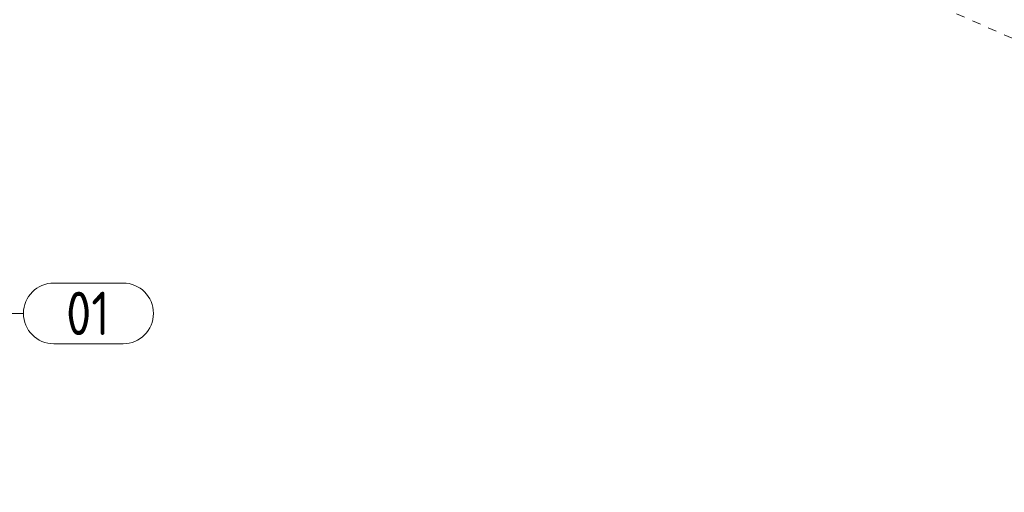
# Model space of a CAD drawing. Header units: millimetres. Extents: x -127 to 701, y 152 to 732.
# Tile 9 of 75: x 388 to 502, y 239 to 293. Entities that reach past the tile are written whole.
import ezdxf

# ---------------------------------------------------------------- set-up
doc = ezdxf.new("R2010")
doc.units = ezdxf.units.MM
for name, pattern in [('XKITLINE00', [0]), ('XKITLINE01', [4, 1, -1, 1, -1]), ('XKITLINE03', [6, 3, -1, 1, -1])]:
    doc.linetypes.add(name, pattern=pattern)
doc.layers.add('Grid', color=6, linetype='Continuous', lineweight=0)
doc.layers.add('Teil', color=7, linetype='Continuous', lineweight=0)
doc.styles.add('ISOCPEUR', font='ISOCPEUR.TTF')

msp = doc.modelspace()

# ---------------------------------------------------------------- linework, layer by layer
at = {"layer": 'Grid', "linetype": 'XKITLINE00', "lineweight": 0}
for p, q in [((392.23, 263.04), (400.23, 263.04)), ((392.23, 256.04), (400.23, 256.04))]:
    msp.add_line(p, q, dxfattribs=at)
at = {"layer": 'Grid', "linetype": 'XKITLINE03', "lineweight": 0}
msp.add_line((-104.98, 259.54), (388.73, 259.54), dxfattribs=at)
at = {"layer": 'Grid', "linetype": 'XKITLINE00', "lineweight": 0}
for centre, start, end in [((392.23, 259.54), 90, 270), ((400.23, 259.54), 270, 90)]:
    msp.add_arc(centre, 3.5, start, end, dxfattribs=at)
at = {"layer": 'Teil', "linetype": 'XKITLINE01', "lineweight": 0}
msp.add_line((397.65, 337.78), (621.14, 238.91), dxfattribs=at)

# ---------------------------------------------------------------- texts
at = {"layer": 'Grid', "style": 'ISOCPEUR', "width": 0.85}
msp.add_text('01', height=5, dxfattribs=at).set_placement((393.65, 257.04))

doc.saveas('drawing.dxf')
